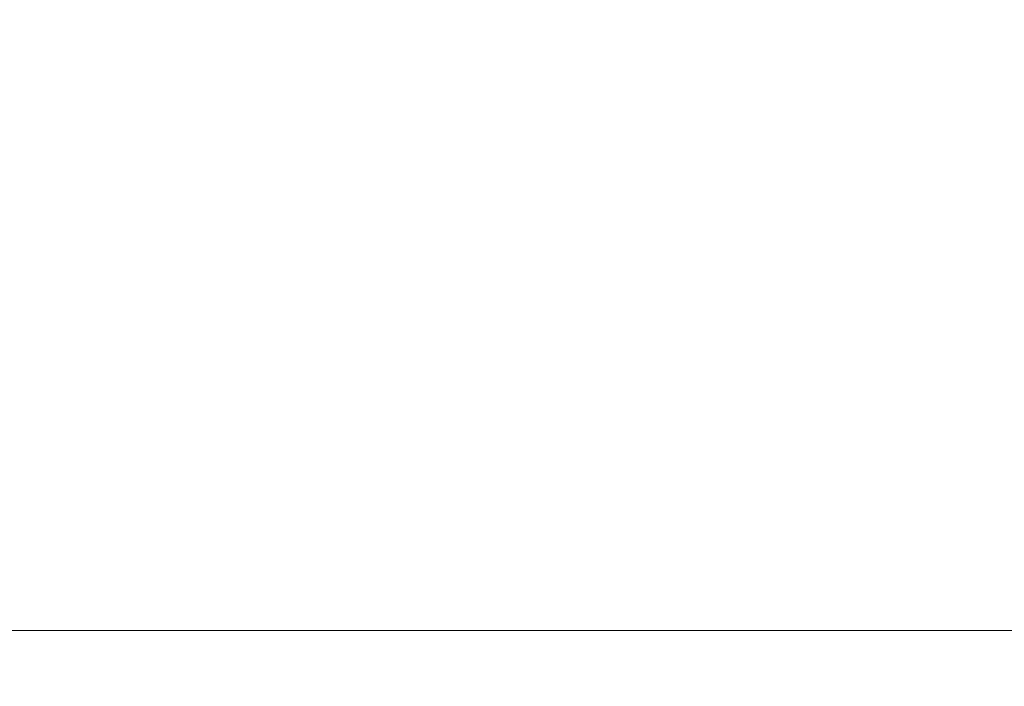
# Model space of a CAD drawing. Header units: millimetres. Extents: x 8 to 290, y 2 to 202.
# Tile 28 of 104: x 91 to 105, y 159 to 168. Entities that reach past the tile are written whole.
import ezdxf

# ---------------------------------------------------------------- set-up
doc = ezdxf.new("R2010")
doc.units = ezdxf.units.MM
doc.styles.add('SLDTEXTSTYLE2', font='TXT', dxfattribs={"width": 0.605})
doc.dimstyles.new('SLDDIMSTYLE2', dxfattribs={"dimtxt": 2.568319, "dimasz": 3, "dimexe": 0, "dimexo": 0.0625, "dimgap": 0.64208, "dimtad": 1, "dimlfac": 20, "dimrnd": 1e-09, "dimzin": 12, "dimdsep": 46, "dimtxsty": 'SLDTEXTSTYLE2', "dimsah": 1, "dimcen": 0.09, "dimadec": 0, "dimazin": 3, "dimtfac": 1, "dimtofl": 0, "dimtmove": 0, "dimatfit": 3, "dimfxl": 1, "dimfrac": 2, "dimtolj": 1, "dimtzin": 12, "dimarcsym": 0})

# ---------------------------------------------------------------- blocks, each defined once
blk = doc.blocks.new('_D_2')
at = {"color": 7, "linetype": 'Continuous', "lineweight": 0}
blk.add_line((35.633, 159.579), (141.233, 159.579), dxfattribs=at)
at = {"color": 7, "linetype": 'Continuous', "lineweight": 18}
for points in [[(35.633, 159.579), (38.633, 158.829), (38.633, 160.329)], [(141.233, 159.579), (138.233, 160.329), (138.233, 158.829)]]:
    blk.add_solid(points, dxfattribs=at)
at = {"color": 7, "linetype": 'Continuous', "lineweight": 18, "insert": (84.513, 162.99), "char_height": 2.6458, "attachment_point": 1, "style": 'SLDTEXTSTYLE2'}
blk.add_mtext('2112', dxfattribs=at)

msp = doc.modelspace()

# ---------------------------------------------------------------- dimensions: what is measured, and where the dimension line sits
at = {"color": 7, "linetype": 'Continuous', "lineweight": 18}
dim = msp.add_linear_dim(base=(141.23283, 159.57894), p1=(35.63283, 175.63584), p2=(141.23283, 175.63584), dimstyle='SLDDIMSTYLE2', dxfattribs=at)
dim.commit()
dim.dimension.update_dxf_attribs({"geometry": '_D_2', "text_midpoint": (88.43283, 159.57894), "dimtype": 160})

doc.saveas('drawing.dxf')
